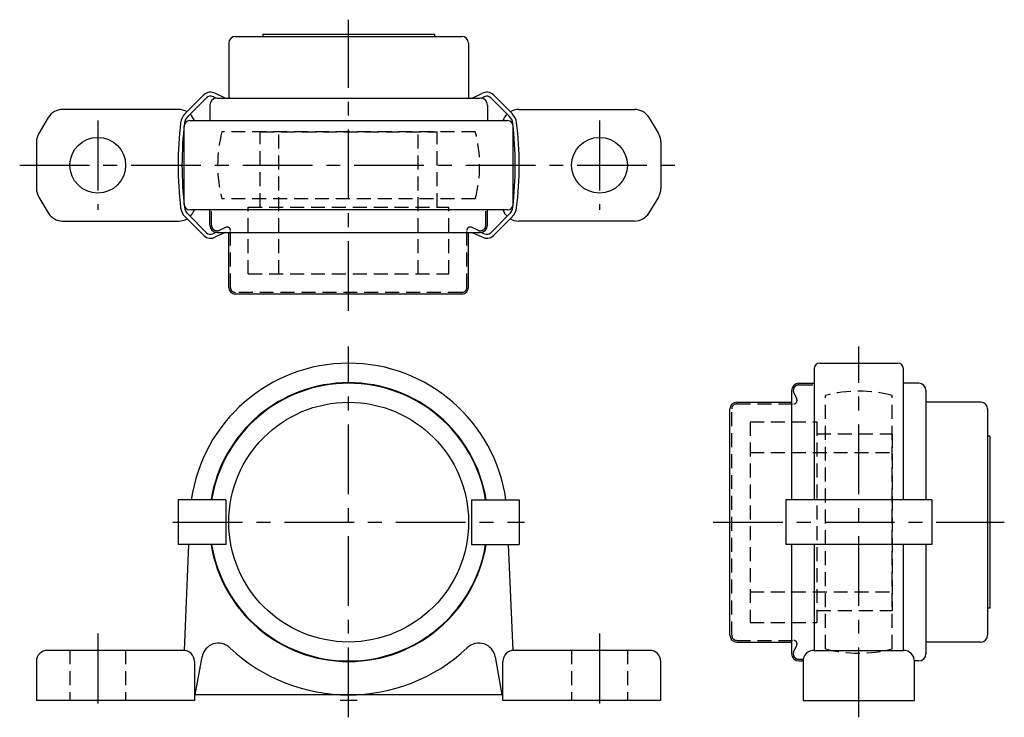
# Model space of a CAD drawing. Extents: x -59 to 118, y -3 to 122.
import ezdxf

# ---------------------------------------------------------------- set-up
doc = ezdxf.new("R2010")
doc.units = 0
doc.header["$LTSCALE"] = 10
doc.header["$MEASUREMENT"] = 0
doc.linetypes.add('CENTER', pattern=[2, 1.25, -0.25, 0.25, -0.25])
doc.linetypes.add('HIDDEN', pattern=[0.375, 0.25, -0.125])
doc.layers.get('0').update_dxf_attribs({"linetype": 'CONTINUOUS'})
doc.layers.add('CENTER', color=1, linetype='CENTER')
doc.layers.add('HIDDEN', color=3, linetype='HIDDEN')

msp = doc.modelspace()

# ---------------------------------------------------------------- linework, layer by layer
for p, q in [((-20.3, 119.1), (20.3, 119.1)), ((-15.4, 119.5), (-15.4, 119.1)), ((-15.4, 119.5), (15.4, 119.5)), ((15.4, 119.5), (15.4, 119.1)), ((-21.5, 117.9), (-21.5, 108.05)), ((21.5, 117.9), (21.5, 108.05)), ((-29.36, 105.22), (-25.97, 108.6)), ((-28.87, 104.72), (-25.48, 108.1)), ((-23.79, 108.04), (-24.35, 108.3)), ((-22.16, 108.05), (-23.9, 108.86)), ((-23.6, 108.05), (23.6, 108.05)), ((22.16, 108.05), (23.9, 108.86)), ((23.79, 108.04), (24.35, 108.3)), ((28.87, 104.72), (25.48, 108.1)), ((29.36, 105.22), (25.97, 108.6)), ((-30.5, 106), (-51.3, 106)), ((-24.9, 106.75), (-24.9, 104)), ((24.9, 106.75), (24.9, 104)), ((30.5, 106), (51.3, 106)), ((-53.87, 104.54), (-55.57, 101.71)), ((53.87, 104.54), (55.57, 101.71)), ((-29.5, 89), (-29.5, 103)), ((-28.5, 104), (28.5, 104)), ((29.5, 89), (29.5, 103)), ((-56, 100.17), (-56, 91.83)), ((56, 100.17), (56, 91.83)), ((-55.57, 90.29), (-53.87, 87.46)), ((55.57, 90.29), (53.87, 87.46)), ((-29.36, 86.78), (-25.97, 83.4)), ((-28.87, 87.28), (-25.48, 83.9)), ((28.5, 88), (-28.5, 88)), ((-24.9, 85.25), (-24.9, 88)), ((24.9, 85.25), (24.9, 88)), ((28.87, 87.28), (25.48, 83.9)), ((29.36, 86.78), (25.97, 83.4)), ((-51.3, 86), (-30.5, 86)), ((51.3, 86), (30.5, 86)), ((-23.79, 83.96), (-24.35, 83.7)), ((-22.16, 83.95), (-23.9, 83.14)), ((-23.6, 83.95), (23.6, 83.95)), ((-21.5, 74.1), (-21.5, 83.95)), ((21.5, 74.1), (21.5, 83.95)), ((22.16, 83.95), (23.9, 83.14)), ((23.79, 83.96), (24.35, 83.7)), ((20.3, 72.9), (-20.3, 72.9)), ((84.5, 60.5), (98.5, 60.5)), ((83.5, 59.5), (83.5, 36)), ((99.5, 36), (99.5, 59.5)), ((80.75, 56.9), (83.5, 56.9)), ((102.25, 56.9), (99.5, 56.9)), ((79.45, 55.6), (79.45, 36)), ((103.55, 55.6), (103.55, 36)), ((69.6, 53.5), (79.45, 53.5)), ((113.4, 53.5), (103.55, 53.5)), ((68.4, 11.7), (68.4, 52.3)), ((114.6, 52.3), (114.6, 11.7)), ((115, 47.4), (114.6, 47.4)), ((115, 47.4), (115, 16.6)), ((-30.59, 36), (-30.59, 28)), ((-22.04, 36), (-30.59, 36)), ((-22.04, 36), (-22.04, 28)), ((22.04, 36), (22.04, 28)), ((22.04, 36), (30.59, 36)), ((30.59, 36), (30.59, 28)), ((104.6, 36), (78.4, 36)), ((78.4, 36), (78.4, 28)), ((104.6, 36), (104.6, 28)), ((-22.04, 28), (-30.59, 28)), ((-28.7, 28), (-29.5, 9)), ((22.04, 28), (30.59, 28)), ((29.5, 9), (28.7, 28)), ((104.6, 28), (78.4, 28)), ((79.45, 28), (79.45, 8.4)), ((83.5, 28), (83.5, 9)), ((99.5, 9), (99.5, 28)), ((103.55, 28), (103.55, 8.4)), ((115, 16.6), (114.6, 16.6)), ((-29.67, 9), (-54, 9)), ((54, 9), (29.67, 9)), ((69.6, 10.5), (79.45, 10.5)), ((83.5, 9), (99.5, 9)), ((113.4, 10.5), (103.55, 10.5)), ((-27.5, 1), (-26.3, 7.82)), ((26.3, 7.82), (27.5, 1)), ((80.75, 7.1), (81.5, 7.1)), ((102.25, 7.1), (101.5, 7.1)), ((-56, 7), (-56, 0)), ((-27.67, 7), (-27.67, 0)), ((27.67, 0), (27.67, 7)), ((56, 0), (56, 7)), ((81.5, 7), (81.5, 0)), ((101.5, 0), (101.5, 7)), ((-27.67, 0), (-56, 0)), ((27.67, 1), (-27.67, 1)), ((56, 0), (27.67, 0)), ((81.5, 0), (101.5, 0))]:
    msp.add_line(p, q)
for centre, radius in [((-45, 96), 5), ((45, 96), 5), ((0, 32), 21.5)]:
    msp.add_circle(centre, radius)
for centre, radius, start, end in [((-20.3, 117.9), 1.2, 90, 180), ((20.3, 117.9), 1.2, 0, 90), ((-24.77, 107.4), 1.7, 59.3075, 135), ((-24.77, 107.39), 1, 65, 135), ((-23.6, 106.75), 1.3, 90, 180), ((23.6, 106.75), 1.3, 0, 90), ((24.77, 107.4), 1.7, 45, 120.6925), ((24.77, 107.39), 1, 45, 115), ((-51.3, 103), 3, 90, 149.0362), ((-30.5, 103), 3, 59.6287, 90), ((30.5, 103), 3, 90, 120.3713), ((51.3, 103), 3, 30.9638, 90), ((-27.45, 103.31), 2.7, 135, 173.1207), ((-27.45, 103.3), 2, 135, 173.2044), ((-30.5, 103), 3, 19.4712, 46.1013), ((30.5, 103), 3, 133.8987, 160.5288), ((27.45, 103.3), 2, 6.7956, 45), ((27.45, 103.31), 2.7, 6.8793, 45), ((33.11, 96), 63.7, 173.1207, 186.8793), ((33.81, 96), 63.7, 173.2044, 186.7956), ((-28.5, 103), 1, 90, 180), ((28.5, 103), 1, 0, 90), ((-33.81, 96), 63.7, 353.2044, 6.7956), ((-33.11, 96), 63.7, 353.1207, 6.8793), ((-53, 100.17), 3, 149.0362, 180), ((53, 100.17), 3, 0, 30.9638), ((-53, 91.83), 3, 180, 210.9638), ((53, 91.83), 3, 329.0362, 0), ((-27.45, 88.69), 2.7, 186.8793, 225), ((-28.5, 89), 1, 180, 270), ((-27.45, 88.7), 2, 186.7956, 225), ((28.5, 89), 1, 270, 360), ((27.45, 88.7), 2, 315, 353.2044), ((27.45, 88.69), 2.7, 315, 353.1207), ((-51.3, 89), 3, 210.9638, 270), ((-30.5, 89), 3, 313.8987, 340.5288), ((30.5, 89), 3, 199.4712, 226.1013), ((51.3, 89), 3, 270, 329.0362), ((-30.5, 89), 3, 270, 300.3713), ((-23.6, 85.25), 1.3, 180, 270), ((23.6, 85.25), 1.3, 270, 0), ((30.5, 89), 3, 239.6287, 270), ((-24.77, 84.6), 1.7, 225, 300.6925), ((-24.77, 84.61), 1, 225, 295), ((24.77, 84.6), 1.7, 239.3075, 315), ((24.77, 84.61), 1, 245, 315), ((-20.3, 74.1), 1.2, 180, 270), ((20.3, 74.1), 1.2, 270, 0), ((0, 32), 28.5, 8.0682, 171.9318), ((84.5, 59.5), 1, 90, 180), ((98.5, 59.5), 1, 0, 90), ((0, 32), 25, 9.2069, 170.7931), ((0, 32), 24.9, 9.2442, 170.7558), ((80.75, 55.6), 1.3, 90, 180), ((102.25, 55.6), 1.3, 0, 90), ((69.6, 52.3), 1.2, 90, 180), ((113.4, 52.3), 1.2, 0, 90), ((0, 32), 25, 189.2069, 350.7931), ((0, 32), 24.9, 189.2442, 350.7558), ((69.6, 11.7), 1.2, 180, 270), ((113.4, 11.7), 1.2, 270, 0), ((-54, 7), 2, 90, 180), ((-29.67, 7), 2, 360, 90), ((-23.34, 7.3), 3, 46.642, 170), ((0, 32.02), 31, 226.642, 313.358), ((23.34, 7.3), 3, 10, 133.358), ((29.67, 7), 2, 90, 180), ((54, 7), 2, 0, 90), ((83.5, 7), 2, 90, 180), ((99.5, 7), 2, 0, 90), ((80.75, 8.4), 1.3, 180, 270), ((102.25, 8.4), 1.3, 270, 0)]:
    msp.add_arc(centre, radius, start, end)
at = {"layer": 'CENTER'}
for p, q in [((0, 69.9), (0, 122.1)), ((-45, 104), (-45, 88)), ((45, 104), (45, 88)), ((-59, 96), (59, 96)), ((0, -3), (0, 63.5)), ((91.5, -3), (91.5, 63.5)), ((-31.53, 32), (31.53, 32)), ((65.4, 32), (117.6, 32)), ((-45, 12), (-45, -3)), ((45, 12), (45, -3)), ((1.5, 0), (-1.5, 0))]:
    msp.add_line(p, q, dxfattribs=at)
at = {"layer": 'HIDDEN'}
for p, q in [((22.72, 102), (-22.72, 102)), ((-15.85, 88.5), (-15.85, 102)), ((-15.85, 102), (15.85, 102)), ((-12.5, 76.5), (-12.5, 102)), ((12.5, 76.5), (12.5, 102)), ((15.85, 88.5), (15.85, 102)), ((22.72, 90), (-22.72, 90)), ((-18, 88.5), (18, 88.5)), ((-18, 76.5), (-18, 88.5)), ((18, 76.5), (18, 88.5)), ((-24.6, 85.25), (-24.6, 88)), ((24.6, 85.25), (24.6, 88)), ((-23.18, 84.34), (-22.05, 84.87)), ((23.18, 84.34), (22.05, 84.87)), ((-21.2, 74.1), (-21.2, 84.32)), ((21.2, 74.1), (21.2, 84.32)), ((-18, 76.5), (18, 76.5)), ((20.3, 73.2), (-20.3, 73.2)), ((80.75, 56.6), (83.5, 56.6)), ((79.84, 55.18), (80.37, 54.05)), ((69.6, 53.2), (79.82, 53.2)), ((85.5, 9.28), (85.5, 54.72)), ((97.5, 9.28), (97.5, 54.72)), ((68.7, 11.7), (68.7, 52.3)), ((72, 50), (84, 50)), ((72, 50), (72, 14)), ((84, 50), (84, 14)), ((84, 47.85), (97.5, 47.85)), ((97.5, 47.85), (97.5, 16.15)), ((72, 44.5), (97.5, 44.5)), ((72, 19.5), (97.5, 19.5)), ((84, 16.15), (97.5, 16.15)), ((72, 14), (84, 14)), ((69.6, 10.8), (79.82, 10.8)), ((-50, 9), (-50, 0)), ((-40, 9), (-40, 0)), ((40, 9), (40, 0)), ((50, 9), (50, 0)), ((79.84, 8.82), (80.37, 9.95)), ((80.75, 7.4), (81.54, 7.4))]:
    msp.add_line(p, q, dxfattribs=at)
for centre, radius, start, end in [((0, 96), 23.5, 165.2075, 194.7925), ((0, 96), 23.5, 345.2075, 14.7925), ((-23.6, 85.25), 1, 180, 295), ((-21.8, 84.32), 0.6, 0, 115), ((21.8, 84.32), 0.6, 65, 180), ((23.6, 85.25), 1, 245, 0), ((-20.3, 74.1), 0.9, 180, 270), ((20.3, 74.1), 0.9, 270, 0), ((80.75, 55.6), 1, 90, 205), ((91.5, 32), 23.5, 75.2075, 104.7925), ((69.6, 52.3), 0.9, 90, 180), ((79.82, 53.8), 0.6, 270, 25), ((69.6, 11.7), 0.9, 180, 270), ((79.82, 10.2), 0.6, 335, 90), ((91.5, 32), 23.5, 255.2075, 284.7925), ((80.75, 8.4), 1, 155, 270)]:
    msp.add_arc(centre, radius, start, end, dxfattribs=at)

doc.saveas('drawing.dxf')
